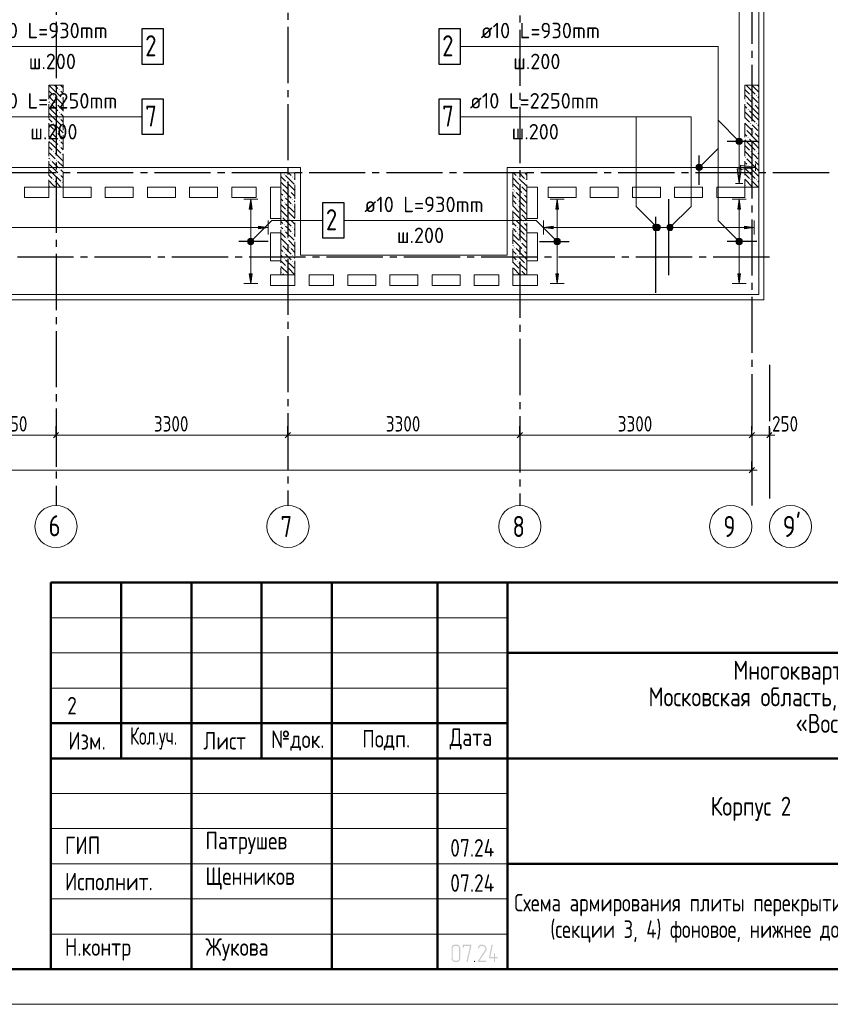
# Model space of a CAD drawing. Header units: millimetres. Extents: x 0 to 43617, y 0 to 59400.
# Tile 7 of 24: x 22557 to 34091, y 0 to 14011. Entities that reach past the tile are written whole.
import ezdxf

# ---------------------------------------------------------------- set-up
doc = ezdxf.new("R2010")
doc.units = ezdxf.units.MM
doc.linetypes.add('______2', pattern=[270, 200, -70])
doc.linetypes.add('______5', pattern=[1100, 800, -100, 100, -100])
for name, color, linetype, lineweight in [('Standard', 7, 'Continuous', 25), ('ЖБ Перекрытие верхний уровень', 7, 'Continuous', 35), ('ЖБ Пилон', 7, 'Continuous', 35), ('Оси', 40, '______5', 18), ('Позиционная метка линия выноска', 7, 'Continuous', 13), ('Позиционная метка номер позиции', 7, 'Continuous', 13)]:
    doc.layers.add(name, color=color, linetype=linetype, lineweight=lineweight)
doc.layers.add('Обрамление П-обр. равн.', color=7, linetype='Continuous', lineweight=25, true_color=0x5f1e0f)
doc.styles.add('GOST 2.304-81', font='txt')
doc.styles.add('ISOCPEUR', font='txt')

msp = doc.modelspace()

# ---------------------------------------------------------------- hatches: boundary and pattern name
at = {"layer": 'Standard', "linetype": 'Continuous', "lineweight": 25, "transparency": 33554687}
h = msp.add_hatch(color=7, dxfattribs=at)
h.paths.add_polyline_path([(28825, 655), (28825, 652), (28825, 649), (28825, 647), (28824, 644), (28824, 641), (28823, 639), (28822, 637), (28821, 634), (28820, 632), (28819, 630), (28818, 627), (28816, 625), (28815, 623), (28813, 621), (28812, 619), (28810, 617), (28808, 615), (28806, 613), (28804, 612), (28801, 610), (28799, 609), (28797, 607), (28795, 606), (28792, 605), (28790, 604), (28788, 603), (28785, 603), (28782, 602), (28780, 602), (28777, 602), (28775, 601), (28772, 601), (28754, 601), (28751, 601), (28749, 602), (28746, 602), (28744, 602), (28742, 603), (28739, 603), (28737, 604), (28735, 605), (28732, 606), (28730, 607), (28728, 609), (28726, 610), (28723, 611), (28721, 613), (28719, 615), (28717, 617), (28715, 619), (28713, 621), (28711, 623), (28710, 625), (28708, 627), (28707, 629), (28706, 632), (28705, 634), (28704, 636), (28703, 639), (28702, 641), (28702, 644), (28701, 646), (28701, 649), (28701, 652), (28701, 655), (28701, 797), (28701, 799), (28701, 802), (28701, 805), (28702, 807), (28702, 810), (28703, 812), (28704, 814), (28705, 817), (28706, 819), (28707, 821), (28708, 823), (28709, 826), (28711, 828), (28713, 830), (28714, 832), (28716, 834), (28718, 836), (28720, 838), (28722, 839), (28724, 841), (28727, 842), (28729, 844), (28731, 845), (28733, 846), (28736, 847), (28738, 848), (28741, 848), (28743, 849), (28746, 849), (28749, 850), (28751, 850), (28754, 850), (28772, 850), (28775, 850), (28777, 850), (28780, 849), (28782, 849), (28785, 849), (28787, 848), (28790, 847), (28792, 846), (28794, 845), (28797, 844), (28799, 843), (28801, 841), (28803, 840), (28805, 838), (28807, 836), (28809, 834), (28811, 833), (28813, 830), (28815, 828), (28816, 826), (28818, 824), (28819, 822), (28820, 820), (28821, 817), (28822, 815), (28823, 812), (28824, 810), (28824, 807), (28825, 805), (28825, 802), (28825, 799), (28825, 797)], flags=16)
h.paths.add_polyline_path([(28808, 655), (28808, 797), (28808, 800), (28807, 804), (28806, 807), (28805, 810), (28804, 813), (28802, 816), (28800, 819), (28797, 822), (28794, 824), (28792, 826), (28789, 828), (28785, 830), (28782, 831), (28779, 832), (28775, 832), (28772, 832), (28754, 832), (28750, 832), (28747, 832), (28744, 831), (28740, 830), (28737, 828), (28734, 826), (28731, 824), (28729, 822), (28726, 819), (28724, 816), (28722, 814), (28721, 810), (28720, 807), (28719, 804), (28718, 800), (28718, 797), (28718, 655), (28718, 651), (28719, 648), (28720, 644), (28721, 641), (28723, 638), (28725, 635), (28727, 632), (28729, 630), (28732, 627), (28735, 625), (28738, 623), (28741, 622), (28744, 620), (28747, 620), (28751, 619), (28754, 619), (28772, 619), (28775, 619), (28779, 620), (28782, 620), (28785, 622), (28788, 623), (28791, 625), (28794, 627), (28797, 629), (28800, 632), (28802, 635), (28804, 637), (28805, 641), (28806, 644), (28807, 647), (28808, 651)])
for points in [[(28985, 839), (28932, 608), (28931, 607), (28931, 606), (28930, 605), (28928, 603), (28923, 601), (28921, 601), (28920, 602), (28918, 602), (28917, 603), (28916, 604), (28915, 605), (28915, 605), (28915, 606), (28914, 607), (28914, 608), (28914, 609), (28914, 610), (28914, 612), (28965, 832), (28878, 832), (28878, 815), (28878, 814), (28878, 813), (28878, 812), (28878, 811), (28877, 810), (28877, 809), (28876, 809), (28876, 808), (28875, 807), (28873, 806), (28871, 806), (28869, 806), (28869, 806), (28868, 806), (28868, 806), (28867, 806), (28866, 807), (28865, 807), (28864, 807), (28863, 808), (28863, 808), (28862, 809), (28862, 810), (28861, 811), (28861, 812), (28861, 813), (28861, 814), (28861, 815), (28861, 841), (28861, 842), (28861, 843), (28861, 844), (28861, 845), (28861, 846), (28862, 847), (28862, 847), (28863, 848), (28863, 848), (28864, 849), (28865, 849), (28866, 849), (28866, 850), (28867, 850), (28868, 850), (28870, 850), (28976, 850), (28978, 850), (28980, 849), (28982, 849), (28983, 848), (28984, 847), (28985, 845), (28985, 844), (28985, 842)], [(29189, 601), (29083, 601), (29081, 601), (29080, 602), (29078, 603), (29076, 604), (29075, 606), (29075, 607), (29074, 609), (29074, 611), (29074, 612), (29074, 613), (29075, 614), (29075, 615), (29173, 763), (29177, 770), (29179, 776), (29180, 779), (29181, 782), (29181, 786), (29181, 789), (29181, 791), (29181, 793), (29181, 795), (29180, 798), (29180, 800), (29179, 802), (29179, 804), (29178, 806), (29177, 807), (29176, 809), (29175, 811), (29173, 813), (29172, 814), (29170, 816), (29169, 818), (29167, 819), (29165, 821), (29163, 822), (29162, 823), (29160, 824), (29158, 826), (29156, 827), (29154, 828), (29152, 828), (29150, 829), (29147, 830), (29145, 831), (29143, 831), (29141, 831), (29139, 832), (29136, 832), (29134, 832), (29131, 832), (29128, 831), (29125, 831), (29122, 830), (29119, 829), (29117, 828), (29114, 827), (29111, 825), (29109, 823), (29106, 821), (29104, 819), (29102, 816), (29099, 813), (29098, 809), (29096, 806), (29094, 802), (29094, 800), (29093, 799), (29092, 798), (29091, 798), (29090, 797), (29089, 797), (29088, 796), (29086, 796), (29084, 796), (29083, 797), (29081, 797), (29080, 798), (29079, 799), (29078, 800), (29078, 800), (29078, 801), (29077, 802), (29077, 803), (29077, 804), (29077, 805), (29077, 808), (29078, 811), (29079, 813), (29080, 816), (29082, 818), (29083, 820), (29084, 823), (29085, 825), (29087, 827), (29088, 829), (29090, 831), (29092, 832), (29093, 834), (29095, 836), (29097, 837), (29099, 839), (29101, 840), (29104, 843), (29108, 845), (29112, 846), (29116, 848), (29120, 849), (29124, 849), (29129, 850), (29133, 850), (29136, 850), (29139, 850), (29143, 849), (29146, 849), (29149, 848), (29151, 848), (29154, 847), (29157, 846), (29160, 845), (29163, 843), (29166, 842), (29168, 840), (29171, 839), (29174, 837), (29176, 835), (29179, 833), (29181, 830), (29184, 828), (29186, 826), (29188, 823), (29190, 820), (29191, 818), (29193, 815), (29194, 813), (29196, 810), (29197, 807), (29198, 804), (29198, 801), (29199, 798), (29199, 795), (29200, 792), (29200, 789), (29200, 784), (29199, 780), (29198, 776), (29197, 772), (29196, 770), (29195, 767), (29195, 765), (29193, 763), (29192, 760), (29191, 758), (29189, 755), (29188, 753), (29099, 619), (29189, 619), (29191, 619), (29192, 618), (29194, 618), (29195, 616), (29196, 615), (29197, 613), (29198, 612), (29198, 610), (29198, 609), (29197, 607), (29197, 606), (29195, 604), (29195, 603), (29194, 603), (29194, 602), (29193, 602), (29192, 602), (29191, 601), (29190, 601)], [(29322, 672), (29349, 672), (29351, 672), (29352, 672), (29354, 671), (29355, 670), (29357, 668), (29357, 667), (29358, 665), (29358, 663), (29358, 662), (29358, 660), (29357, 659), (29356, 657), (29355, 657), (29355, 656), (29354, 656), (29353, 655), (29352, 655), (29351, 655), (29350, 655), (29349, 655), (29322, 655), (29322, 610), (29322, 609), (29322, 608), (29322, 607), (29322, 606), (29321, 605), (29321, 605), (29321, 604), (29320, 603), (29319, 602), (29317, 602), (29316, 601), (29314, 601), (29313, 601), (29312, 601), (29312, 602), (29311, 602), (29310, 602), (29309, 602), (29308, 603), (29307, 603), (29307, 604), (29306, 605), (29306, 605), (29305, 606), (29305, 607), (29305, 608), (29305, 609), (29305, 610), (29305, 655), (29243, 655), (29241, 655), (29239, 655), (29237, 656), (29236, 657), (29235, 658), (29234, 660), (29234, 661), (29234, 663), (29234, 665), (29269, 843), (29270, 845), (29270, 846), (29271, 847), (29272, 848), (29278, 850), (29280, 850), (29281, 849), (29283, 849), (29284, 848), (29285, 847), (29285, 846), (29286, 846), (29286, 845), (29287, 844), (29287, 843), (29287, 842), (29287, 841), (29287, 839), (29253, 672), (29305, 672), (29305, 717), (29305, 718), (29305, 720), (29306, 721), (29307, 723), (29308, 724), (29309, 724), (29310, 725), (29310, 725), (29311, 725), (29312, 726), (29313, 726), (29314, 726), (29315, 726), (29317, 725), (29318, 725), (29320, 723), (29320, 723), (29321, 722), (29321, 721), (29322, 721), (29322, 720), (29322, 719), (29322, 718), (29322, 717)], [(29029, 619), (29031, 619), (29033, 618), (29034, 618), (29035, 616), (29037, 615), (29037, 613), (29038, 612), (29038, 610), (29038, 609), (29038, 607), (29037, 606), (29036, 604), (29035, 603), (29035, 603), (29034, 602), (29033, 602), (29032, 602), (29031, 601), (29030, 601), (29029, 601), (29027, 601), (29026, 602), (29024, 603), (29023, 604), (29022, 605), (29021, 607), (29020, 608), (29020, 610), (29020, 611), (29021, 613), (29022, 614), (29023, 616), (29023, 616), (29024, 617), (29024, 618), (29025, 618), (29026, 619), (29027, 619), (29028, 619)]]:
    msp.add_hatch(color=7, dxfattribs=at).paths.add_polyline_path(points, flags=16)
at = {"layer": 'ЖБ Пилон', "linetype": 'Continuous', "lineweight": 18, "transparency": 33554687}
for points in [[(23034, 12933), (23041, 12940), (23047, 12933), (23041, 12927)], [(23114, 13013), (23121, 13020), (23127, 13013), (23121, 13007)], [(23154, 12893), (23161, 12900), (23167, 12893), (23161, 12887)], [(32954, 12933), (32961, 12940), (32967, 12933), (32961, 12927)], [(33034, 12933), (33041, 12940), (33047, 12933), (33041, 12927)], [(22994, 12813), (23001, 12820), (23007, 12813), (23001, 12807)], [(23074, 12813), (23081, 12820), (23087, 12813), (23081, 12807)], [(32874, 12853), (32881, 12860), (32887, 12853), (32881, 12847)], [(32994, 12813), (33001, 12820), (33007, 12813), (33001, 12807)], [(23114, 12693), (23121, 12700), (23127, 12693), (23121, 12687)], [(23114, 12613), (23121, 12620), (23127, 12613), (23121, 12607)], [(32914, 12733), (32921, 12740), (32927, 12733), (32921, 12727)], [(23034, 12533), (23041, 12540), (23047, 12533), (23041, 12527)], [(23154, 12493), (23161, 12500), (23167, 12493), (23161, 12487)], [(32954, 12533), (32961, 12540), (32967, 12533), (32961, 12527)], [(33034, 12533), (33041, 12540), (33047, 12533), (33041, 12527)], [(22994, 12413), (23001, 12420), (23007, 12413), (23001, 12407)], [(23074, 12413), (23081, 12420), (23087, 12413), (23081, 12407)], [(32874, 12453), (32881, 12460), (32887, 12453), (32881, 12447)], [(32914, 12333), (32921, 12340), (32927, 12333), (32921, 12327)], [(32994, 12413), (33001, 12420), (33007, 12413), (33001, 12407)], [(23114, 12293), (23121, 12300), (23127, 12293), (23121, 12287)], [(23114, 12213), (23121, 12220), (23127, 12213), (23121, 12207)], [(23034, 12133), (23041, 12140), (23047, 12133), (23041, 12127)], [(23154, 12093), (23161, 12100), (23167, 12093), (23161, 12087)], [(32874, 12053), (32881, 12060), (32887, 12053), (32881, 12047)], [(32954, 12133), (32961, 12140), (32967, 12133), (32961, 12127)], [(33034, 12133), (33041, 12140), (33047, 12133), (33041, 12127)], [(22994, 12013), (23001, 12020), (23007, 12013), (23001, 12007)], [(23074, 12013), (23081, 12020), (23087, 12013), (23081, 12007)], [(32914, 11933), (32921, 11940), (32927, 11933), (32921, 11927)], [(32994, 12013), (33001, 12020), (33007, 12013), (33001, 12007)], [(23114, 11893), (23121, 11900), (23127, 11893), (23121, 11887)], [(23114, 11813), (23121, 11820), (23127, 11813), (23121, 11807)], [(26314, 11813), (26321, 11820), (26327, 11813), (26321, 11807)], [(26434, 11773), (26441, 11780), (26447, 11773), (26441, 11767)], [(29634, 11773), (29641, 11780), (29647, 11773), (29641, 11767)], [(23034, 11733), (23041, 11740), (23047, 11733), (23041, 11727)], [(23154, 11693), (23161, 11700), (23167, 11693), (23161, 11687)], [(26354, 11693), (26361, 11700), (26367, 11693), (26361, 11687)], [(29674, 11653), (29681, 11660), (29687, 11653), (29681, 11647)], [(29754, 11733), (29761, 11740), (29767, 11733), (29761, 11727)], [(32874, 11653), (32881, 11660), (32887, 11653), (32881, 11647)], [(32954, 11733), (32961, 11740), (32967, 11733), (32961, 11727)], [(33034, 11733), (33041, 11740), (33047, 11733), (33041, 11727)], [(26274, 11613), (26281, 11620), (26287, 11613), (26281, 11607)], [(26314, 11493), (26321, 11500), (26327, 11493), (26321, 11487)], [(26394, 11573), (26401, 11580), (26407, 11573), (26401, 11567)], [(29594, 11573), (29601, 11580), (29607, 11573), (29601, 11567)], [(29714, 11533), (29721, 11540), (29727, 11533), (29721, 11527)], [(26314, 11413), (26321, 11420), (26327, 11413), (26321, 11407)], [(26434, 11453), (26441, 11460), (26447, 11453), (26441, 11447)], [(26434, 11373), (26441, 11380), (26447, 11373), (26441, 11367)], [(29634, 11453), (29641, 11460), (29647, 11453), (29641, 11447)], [(29634, 11373), (29641, 11380), (29647, 11373), (29641, 11367)], [(26274, 11213), (26281, 11220), (26287, 11213), (26281, 11207)], [(26354, 11293), (26361, 11300), (26367, 11293), (26361, 11287)], [(29674, 11253), (29681, 11260), (29687, 11253), (29681, 11247)], [(29754, 11333), (29761, 11340), (29767, 11333), (29761, 11327)], [(26314, 11093), (26321, 11100), (26327, 11093), (26321, 11087)], [(26394, 11173), (26401, 11180), (26407, 11173), (26401, 11167)], [(29594, 11173), (29601, 11180), (29607, 11173), (29601, 11167)], [(29714, 11133), (29721, 11140), (29727, 11133), (29721, 11127)], [(26314, 11013), (26321, 11020), (26327, 11013), (26321, 11007)], [(26434, 11053), (26441, 11060), (26447, 11053), (26441, 11047)], [(26434, 10973), (26441, 10980), (26447, 10973), (26441, 10967)], [(29634, 11053), (29641, 11060), (29647, 11053), (29641, 11047)], [(29634, 10973), (29641, 10980), (29647, 10973), (29641, 10967)], [(29754, 10933), (29761, 10940), (29767, 10933), (29761, 10927)], [(26274, 10813), (26281, 10820), (26287, 10813), (26281, 10807)], [(26354, 10893), (26361, 10900), (26367, 10893), (26361, 10887)], [(29674, 10853), (29681, 10860), (29687, 10853), (29681, 10847)], [(26314, 10693), (26321, 10700), (26327, 10693), (26321, 10687)], [(26394, 10773), (26401, 10780), (26407, 10773), (26401, 10767)], [(26434, 10653), (26441, 10660), (26447, 10653), (26441, 10647)], [(29594, 10773), (29601, 10780), (29607, 10773), (29601, 10767)], [(29634, 10653), (29641, 10660), (29647, 10653), (29641, 10647)], [(29714, 10733), (29721, 10740), (29727, 10733), (29721, 10727)], [(26314, 10613), (26321, 10620), (26327, 10613), (26321, 10607)], [(26434, 10573), (26441, 10580), (26447, 10573), (26441, 10567)], [(29634, 10573), (29641, 10580), (29647, 10573), (29641, 10567)], [(29754, 10533), (29761, 10540), (29767, 10533), (29761, 10527)], [(26274, 10413), (26281, 10420), (26287, 10413), (26281, 10407)], [(26354, 10493), (26361, 10500), (26367, 10493), (26361, 10487)], [(29674, 10453), (29681, 10460), (29687, 10453), (29681, 10447)]]:
    msp.add_hatch(color=7, dxfattribs=at).paths.add_polyline_path(points, flags=16)
at = {"layer": 'Обрамление П-обр. равн.', "linetype": 'Continuous', "lineweight": 13, "transparency": 33554687}
for points in [[(25864, 11315), (25844, 11455), (25824, 11315)], [(30224, 11315), (30204, 11455), (30184, 11315)], [(32814, 11315), (32794, 11455), (32774, 11315)], [(25954, 11035), (26094, 11055), (25954, 11075)], [(31570, 11033), (31570, 11078), (31564, 11055)], [(31570, 11078), (31587, 11016), (31587, 11094)], [(31570, 11078), (31570, 11033), (31587, 11016)], [(31587, 11094), (31609, 11010), (31609, 11100)], [(31587, 11094), (31587, 11016), (31609, 11010)], [(31609, 11100), (31609, 11010), (31632, 11016)], [(31609, 11100), (31632, 11016), (31632, 11094)], [(31632, 11094), (31632, 11016), (31648, 11033)], [(31632, 11094), (31648, 11033), (31648, 11078)], [(31648, 11078), (31648, 11033), (31654, 11055)], [(32869, 11035), (33009, 11055), (32869, 11075)], [(25799, 10855), (25889, 10855), (25883, 10878)], [(25799, 10855), (25883, 10878), (25805, 10878)], [(25805, 10833), (25889, 10855), (25799, 10855)], [(25805, 10878), (25883, 10878), (25866, 10894)], [(25805, 10878), (25866, 10894), (25821, 10894)], [(25805, 10833), (25883, 10833), (25889, 10855)], [(25821, 10816), (25883, 10833), (25805, 10833)], [(25821, 10894), (25866, 10894), (25844, 10900)], [(25821, 10816), (25866, 10816), (25883, 10833)], [(25866, 10816), (25821, 10816), (25844, 10810)], [(30159, 10855), (30249, 10855), (30243, 10878)], [(30159, 10855), (30243, 10878), (30165, 10878)], [(30165, 10833), (30249, 10855), (30159, 10855)], [(30165, 10878), (30243, 10878), (30226, 10894)], [(30165, 10878), (30226, 10894), (30182, 10894)], [(30165, 10833), (30243, 10833), (30249, 10855)], [(30182, 10816), (30243, 10833), (30165, 10833)], [(30182, 10894), (30226, 10894), (30204, 10900)], [(30182, 10816), (30226, 10816), (30243, 10833)], [(30226, 10816), (30182, 10816), (30204, 10810)], [(32749, 10855), (32839, 10855), (32833, 10878)], [(32749, 10855), (32833, 10878), (32755, 10878)], [(32755, 10833), (32839, 10855), (32749, 10855)], [(32755, 10878), (32833, 10878), (32816, 10894)], [(32755, 10878), (32816, 10894), (32772, 10894)], [(32755, 10833), (32833, 10833), (32839, 10855)], [(32772, 10816), (32833, 10833), (32755, 10833)], [(32772, 10894), (32816, 10894), (32794, 10900)], [(32772, 10816), (32816, 10816), (32833, 10833)], [(32816, 10816), (32772, 10816), (32794, 10810)]]:
    msp.add_hatch(color=7, dxfattribs=at).paths.add_polyline_path(points)
for points in [[(30149, 11035), (30009, 11055), (30149, 11075)], [(25864, 10395), (25844, 10255), (25824, 10395)], [(30224, 10395), (30204, 10255), (30184, 10395)], [(32814, 10395), (32794, 10255), (32774, 10395)]]:
    msp.add_hatch(color=7, dxfattribs=at).paths.add_polyline_path(points, flags=16)
at = {"layer": 'Позиционная метка линия выноска', "linetype": 'Continuous', "lineweight": 13, "transparency": 33554687}
for points in [[(32814, 11880), (33024, 11910), (32814, 11940)], [(32764, 11890), (32794, 11680), (32824, 11890)]]:
    msp.add_hatch(color=7, dxfattribs=at).paths.add_polyline_path(points)
at = {"layer": 'Позиционная метка номер позиции', "linetype": 'Continuous', "lineweight": 13, "transparency": 33554687}
for points in [[(32762, 12248), (32805, 12323), (32751, 12269)], [(32751, 12269), (32805, 12323), (32783, 12323)], [(32751, 12269), (32783, 12323), (32751, 12291)], [(32751, 12291), (32783, 12323), (32762, 12312)], [(32762, 12248), (32826, 12312), (32805, 12323)], [(32783, 12237), (32826, 12312), (32762, 12248)], [(32783, 12237), (32837, 12291), (32826, 12312)], [(32805, 12237), (32837, 12291), (32783, 12237)], [(32805, 12237), (32837, 12269), (32837, 12291)], [(32837, 12269), (32805, 12237), (32826, 12248)], [(32181, 11921), (32256, 11878), (32192, 11942)], [(32181, 11899), (32235, 11867), (32181, 11921)], [(32181, 11921), (32235, 11867), (32256, 11878)], [(32192, 11942), (32267, 11899), (32213, 11953)], [(32192, 11942), (32256, 11878), (32267, 11899)], [(32213, 11953), (32267, 11899), (32267, 11921)], [(32213, 11953), (32267, 11921), (32235, 11953)], [(32235, 11953), (32267, 11921), (32256, 11942)], [(32213, 11867), (32181, 11899), (32192, 11878)], [(32181, 11899), (32213, 11867), (32235, 11867)], [(31597, 11023), (31640, 11098), (31586, 11044)], [(31586, 11044), (31640, 11098), (31618, 11098)], [(31586, 11044), (31618, 11098), (31586, 11066)], [(31586, 11066), (31618, 11098), (31597, 11087)], [(31597, 11023), (31661, 11087), (31640, 11098)], [(31618, 11012), (31661, 11087), (31597, 11023)], [(31618, 11012), (31672, 11066), (31661, 11087)], [(31766, 11066), (31841, 11023), (31777, 11087)], [(31777, 11087), (31852, 11044), (31798, 11098)], [(31777, 11087), (31841, 11023), (31852, 11044)], [(31798, 11098), (31852, 11044), (31852, 11066)], [(31798, 11098), (31852, 11066), (31820, 11098)], [(31820, 11098), (31852, 11066), (31841, 11087)], [(31640, 11012), (31672, 11066), (31618, 11012)], [(31640, 11012), (31672, 11044), (31672, 11066)], [(31672, 11044), (31640, 11012), (31661, 11023)], [(31766, 11044), (31820, 11012), (31766, 11066)], [(31766, 11066), (31820, 11012), (31841, 11023)], [(31798, 11012), (31766, 11044), (31777, 11023)], [(31766, 11044), (31798, 11012), (31820, 11012)], [(25801, 10866), (25876, 10823), (25812, 10887)], [(25801, 10844), (25855, 10812), (25801, 10866)], [(25801, 10866), (25855, 10812), (25876, 10823)], [(25833, 10812), (25801, 10844), (25812, 10823)], [(25801, 10844), (25833, 10812), (25855, 10812)], [(25812, 10887), (25887, 10844), (25833, 10898)], [(25812, 10887), (25876, 10823), (25887, 10844)], [(25833, 10898), (25887, 10844), (25887, 10866)], [(25833, 10898), (25887, 10866), (25855, 10898)], [(25855, 10898), (25887, 10866), (25876, 10887)], [(30172, 10823), (30215, 10898), (30161, 10844)], [(30161, 10844), (30215, 10898), (30193, 10898)], [(30161, 10844), (30193, 10898), (30161, 10866)], [(30161, 10866), (30193, 10898), (30172, 10887)], [(30172, 10823), (30236, 10887), (30215, 10898)], [(30193, 10812), (30236, 10887), (30172, 10823)], [(30193, 10812), (30247, 10866), (30236, 10887)], [(30215, 10812), (30247, 10866), (30193, 10812)], [(30215, 10812), (30247, 10844), (30247, 10866)], [(30247, 10844), (30215, 10812), (30236, 10823)], [(32762, 10823), (32805, 10898), (32751, 10844)], [(32751, 10844), (32805, 10898), (32783, 10898)], [(32751, 10844), (32783, 10898), (32751, 10866)], [(32751, 10866), (32783, 10898), (32762, 10887)], [(32762, 10823), (32826, 10887), (32805, 10898)], [(32783, 10812), (32826, 10887), (32762, 10823)], [(32783, 10812), (32837, 10866), (32826, 10887)], [(32805, 10812), (32837, 10866), (32783, 10812)], [(32805, 10812), (32837, 10844), (32837, 10866)], [(32837, 10844), (32805, 10812), (32826, 10823)]]:
    msp.add_hatch(color=7, dxfattribs=at).paths.add_polyline_path(points)

# ---------------------------------------------------------------- linework, layer by layer
at = {"layer": 'Standard', "color": 7, "linetype": 'Continuous', "lineweight": 25, "transparency": 33554687}
for p, q in [((23036, 8063), (23111, 8138)), ((26336, 8063), (26411, 8138)), ((29636, 8063), (29711, 8138)), ((32936, 8063), (33011, 8138)), ((33187, 8063), (33261, 8138)), ((33011, 7638), (32936, 7563)), ((23000, 500), (41500, 500)), ((23000, 500), (41500, 500)), ((23000, 500), (41500, 500))]:
    msp.add_line(p, q, dxfattribs=at)
at = {"layer": 'Standard', "color": 251, "linetype": 'Continuous', "lineweight": -3, "true_color": 0x656565, "transparency": 33554687}
for p, q in [((23074, 8100), (23074, 8225)), ((26374, 8100), (26374, 8225)), ((29674, 8100), (29674, 8225)), ((32974, 8100), (32974, 8225)), ((33224, 8100), (33224, 8225)), ((23074, 8100), (23074, 7975)), ((23074, 8100), (23074, 7648)), ((26374, 8100), (26374, 7975)), ((26374, 8100), (26374, 7648)), ((29674, 8100), (29674, 7975)), ((29674, 8100), (29674, 7648)), ((32974, 8100), (32974, 7975)), ((32974, 8100), (32974, 7648)), ((33224, 8100), (33224, 7975)), ((33224, 8100), (33224, 7648)), ((32974, 7600), (32974, 7725)), ((32974, 7600), (32974, 7475)), ((32974, 7600), (32974, 7600))]:
    msp.add_line(p, q, dxfattribs=at)
at = {"layer": 'Standard', "color": 7, "linetype": 'Continuous', "lineweight": 13, "transparency": 33554687}
for p, q in [((21824, 8100), (23074, 8100)), ((23074, 8100), (26374, 8100)), ((26374, 8100), (29674, 8100)), ((29674, 8100), (32974, 8100)), ((32974, 8100), (33224, 8100)), ((33224, 8100), (33299, 8100)), ((32974, 7600), (7924, 7600)), ((32974, 7600), (33049, 7600)), ((23000, 5500), (29500, 5500)), ((23000, 5000), (29500, 5000)), ((23000, 4500), (29500, 4500)), ((23000, 3000), (29500, 3000)), ((23000, 2500), (29500, 2500)), ((23000, 2500), (29500, 2500)), ((23000, 2000), (29500, 2000)), ((23000, 2000), (29500, 2000)), ((23000, 1500), (29500, 1500)), ((23000, 1000), (29500, 1000))]:
    msp.add_line(p, q, dxfattribs=at)
at = {"layer": 'Standard', "color": 7, "linetype": 'Continuous', "lineweight": 50, "transparency": 33554687}
for p, q in [((23000, 500), (23000, 6000)), ((23000, 6000), (41500, 6000)), ((24000, 3500), (24000, 6000)), ((25000, 500), (25000, 6000)), ((26000, 3500), (26000, 6000)), ((27000, 500), (27000, 6000)), ((28500, 500), (28500, 6000)), ((29500, 500), (29500, 6000)), ((29500, 5000), (41500, 5000)), ((23000, 4000), (29500, 4000)), ((23000, 4000), (29500, 4000)), ((23000, 3500), (29500, 3500)), ((23000, 3500), (29500, 3500)), ((29500, 3500), (41500, 3500)), ((29500, 2000), (41500, 2000))]:
    msp.add_line(p, q, dxfattribs=at)
at = {"layer": 'Standard', "color": 7, "linetype": 'Continuous', "lineweight": 13, "transparency": 33554687}
msp.add_lwpolyline([(0, 0), (42000, 0), (42000, 59400), (0, 59400), (0, 0)], close=True, dxfattribs=at)
at = {"layer": 'Standard', "color": 7, "linetype": 'Continuous', "lineweight": 50, "transparency": 33554687}
msp.add_lwpolyline([(2000, 58900), (41500, 58900), (41500, 500), (2000, 500), (2000, 58900)], close=True, dxfattribs=at)
at = {"layer": 'Standard', "color": 254, "linetype": 'Continuous', "lineweight": 13, "true_color": 0xc4c4ff, "transparency": 33554687}
msp.add_lwpolyline([(7319, 10025), (33145, 10025), (33145, 57291), (7319, 57291), (7319, 10025)], dxfattribs=at)
at = {"layer": 'ЖБ Перекрытие верхний уровень', "color": 7, "linetype": 'Continuous', "lineweight": 18, "transparency": 33554687}
for p, q in [((33074, 10100), (33074, 25060)), ((22624, 11480), (22624, 11630)), ((22624, 11630), (22974, 11630)), ((22974, 11630), (22974, 11480)), ((23174, 11630), (23574, 11630)), ((23174, 11480), (23174, 11630)), ((23574, 11630), (23574, 11480)), ((23774, 11480), (23774, 11630)), ((23774, 11630), (24174, 11630)), ((24174, 11630), (24174, 11480)), ((24374, 11630), (24774, 11630)), ((24374, 11480), (24374, 11630)), ((24774, 11630), (24774, 11480)), ((24974, 11480), (24974, 11630)), ((24974, 11630), (25374, 11630)), ((25374, 11630), (25374, 11480)), ((25574, 11630), (25924, 11630)), ((25574, 11480), (25574, 11630)), ((25924, 11630), (25924, 11480)), ((26124, 11180), (26124, 11630)), ((26124, 11630), (26274, 11630)), ((26274, 11630), (26274, 11180)), ((29774, 11180), (29774, 11630)), ((29774, 11630), (29924, 11630)), ((29924, 11630), (29924, 11180)), ((30074, 11630), (30474, 11630)), ((30074, 11480), (30074, 11630)), ((30474, 11630), (30474, 11480)), ((30674, 11630), (31074, 11630)), ((30674, 11480), (30674, 11630)), ((31074, 11630), (31074, 11480)), ((31274, 11630), (31674, 11630)), ((31274, 11480), (31274, 11630)), ((31674, 11630), (31674, 11480)), ((31874, 11630), (32274, 11630)), ((31874, 11480), (31874, 11630)), ((32274, 11630), (32274, 11480)), ((32474, 11630), (32874, 11630)), ((32474, 11480), (32474, 11630)), ((32874, 11630), (32874, 11480)), ((22974, 11480), (22624, 11480)), ((23574, 11480), (23174, 11480)), ((24174, 11480), (23774, 11480)), ((24774, 11480), (24374, 11480)), ((25374, 11480), (24974, 11480)), ((25924, 11480), (25574, 11480)), ((30474, 11480), (30074, 11480)), ((31074, 11480), (30674, 11480)), ((31674, 11480), (31274, 11480)), ((32274, 11480), (31874, 11480)), ((32874, 11480), (32474, 11480)), ((26274, 11180), (26124, 11180)), ((29924, 11180), (29774, 11180)), ((26124, 10980), (26274, 10980)), ((26124, 10580), (26124, 10980)), ((26274, 10980), (26274, 10580)), ((29774, 10980), (29924, 10980)), ((29774, 10580), (29774, 10980)), ((29924, 10980), (29924, 10580)), ((26274, 10580), (26124, 10580)), ((29924, 10580), (29774, 10580)), ((26124, 10230), (26124, 10380)), ((26124, 10380), (26474, 10380)), ((26474, 10380), (26474, 10230)), ((26674, 10380), (27024, 10380)), ((26674, 10230), (26674, 10380)), ((27024, 10380), (27024, 10230)), ((27224, 10230), (27224, 10380)), ((27224, 10380), (27624, 10380)), ((27624, 10380), (27624, 10230)), ((27824, 10380), (28224, 10380)), ((27824, 10230), (27824, 10380)), ((28224, 10380), (28224, 10230)), ((28424, 10230), (28424, 10380)), ((28424, 10380), (28824, 10380)), ((28824, 10380), (28824, 10230)), ((29024, 10230), (29024, 10380)), ((29024, 10380), (29374, 10380)), ((29374, 10380), (29374, 10230)), ((29574, 10230), (29574, 10380)), ((29574, 10380), (29924, 10380)), ((29924, 10380), (29924, 10230)), ((26474, 10230), (26124, 10230)), ((27024, 10230), (26674, 10230)), ((27624, 10230), (27224, 10230)), ((28224, 10230), (27824, 10230)), ((28824, 10230), (28424, 10230)), ((29374, 10230), (29024, 10230)), ((29924, 10230), (29574, 10230)), ((18094, 10100), (33074, 10100))]:
    msp.add_line(p, q, dxfattribs=at)
at = {"layer": 'ЖБ Пилон', "color": 253, "linetype": '______2', "lineweight": 13, "true_color": 0xa0a0a0, "transparency": 33554687}
for p, q in [((22974, 13080), (22974, 11630)), ((23174, 13080), (22974, 13080)), ((23174, 11630), (23174, 13080)), ((32874, 13080), (32874, 11630)), ((33074, 13080), (32874, 13080)), ((33074, 11630), (33074, 13080)), ((26274, 11830), (26274, 10380)), ((26474, 11830), (26274, 11830)), ((26474, 10380), (26474, 11830)), ((29574, 11830), (29574, 10380)), ((29774, 11830), (29574, 11830)), ((29774, 10380), (29774, 11830)), ((22974, 11630), (23174, 11630)), ((32874, 11630), (33074, 11630)), ((26274, 10380), (26474, 10380)), ((29574, 10380), (29774, 10380))]:
    msp.add_line(p, q, dxfattribs=at)
at = {"layer": 'ЖБ Пилон', "color": 9, "linetype": 'Continuous', "lineweight": 18, "true_color": 0xc7c7c7, "transparency": 33554687}
for p, q in [((22974, 13080), (23021, 13033)), ((23021, 13033), (23141, 12913)), ((23054, 13080), (23101, 13033)), ((23174, 13040), (23141, 13073)), ((32941, 13033), (32894, 13080)), ((32941, 13033), (33021, 12953)), ((32974, 13080), (33021, 13033)), ((33021, 13033), (33074, 12980)), ((33054, 13080), (33074, 13060)), ((22974, 13000), (23021, 12953)), ((23021, 12873), (22981, 12913)), ((23061, 12913), (23174, 12800)), ((23141, 12993), (23174, 12960)), ((32874, 13020), (32941, 12953)), ((32874, 12940), (32981, 12833)), ((33021, 12873), (32981, 12913)), ((33061, 12913), (33074, 12900)), ((22974, 12840), (22981, 12833)), ((23021, 12713), (22974, 12760)), ((23061, 12833), (23021, 12873)), ((23021, 12793), (23101, 12713)), ((23101, 12793), (23174, 12720)), ((32874, 12780), (32901, 12753)), ((33021, 12713), (32901, 12833)), ((33061, 12833), (33021, 12873)), ((33021, 12793), (33074, 12740)), ((22974, 12680), (23021, 12633)), ((23021, 12713), (23101, 12633)), ((23021, 12633), (23141, 12513)), ((23174, 12640), (23141, 12673)), ((32941, 12633), (32874, 12700)), ((32874, 12620), (32941, 12553)), ((32941, 12713), (33021, 12633)), ((32941, 12633), (33021, 12553)), ((33021, 12713), (33074, 12660)), ((33021, 12633), (33074, 12580)), ((22974, 12600), (23021, 12553)), ((23021, 12473), (22981, 12513)), ((23061, 12433), (23021, 12473)), ((23061, 12513), (23174, 12400)), ((23141, 12593), (23174, 12560)), ((32874, 12540), (32981, 12433)), ((33021, 12473), (32981, 12513)), ((33061, 12433), (33021, 12473)), ((33061, 12513), (33074, 12500)), ((22974, 12440), (22981, 12433)), ((23021, 12313), (22974, 12360)), ((23021, 12393), (23101, 12313)), ((23101, 12393), (23174, 12320)), ((32874, 12380), (32901, 12353)), ((33021, 12313), (32901, 12433)), ((33021, 12393), (33074, 12340)), ((22974, 12280), (23021, 12233)), ((22974, 12200), (23021, 12153)), ((23021, 12313), (23101, 12233)), ((23021, 12233), (23141, 12113)), ((23174, 12240), (23141, 12273)), ((23141, 12193), (23174, 12160)), ((32941, 12233), (32874, 12300)), ((32874, 12220), (32941, 12153)), ((32941, 12313), (33021, 12233)), ((32941, 12233), (33021, 12153)), ((33021, 12313), (33074, 12260)), ((33021, 12233), (33074, 12180)), ((23021, 12073), (22981, 12113)), ((23061, 12033), (23021, 12073)), ((23061, 12113), (23174, 12000)), ((32874, 12140), (32981, 12033)), ((33021, 12073), (32981, 12113)), ((33061, 12033), (33021, 12073)), ((33061, 12113), (33074, 12100)), ((22974, 12040), (22981, 12033)), ((23021, 11913), (22974, 11960)), ((23021, 11993), (23101, 11913)), ((23021, 11913), (23101, 11833)), ((23101, 11993), (23174, 11920)), ((32874, 11980), (32901, 11953)), ((33021, 11913), (32901, 12033)), ((32941, 11913), (33021, 11833)), ((33021, 11993), (33074, 11940)), ((33021, 11913), (33074, 11860)), ((22974, 11880), (23021, 11833)), ((22974, 11800), (23021, 11753)), ((23021, 11833), (23141, 11713)), ((23174, 11840), (23141, 11873)), ((23141, 11793), (23174, 11760)), ((26274, 11780), (26341, 11713)), ((26341, 11793), (26461, 11673)), ((26421, 11793), (26384, 11830)), ((26464, 11830), (26474, 11820)), ((29621, 11793), (29584, 11830)), ((29664, 11830), (29741, 11753)), ((29744, 11830), (29774, 11800)), ((32941, 11833), (32874, 11900)), ((32874, 11820), (32941, 11753)), ((32941, 11833), (33021, 11753)), ((33021, 11833), (33074, 11780)), ((22974, 11640), (22981, 11633)), ((23021, 11673), (22981, 11713)), ((23061, 11633), (23021, 11673)), ((23061, 11713), (23144, 11630)), ((26274, 11700), (26381, 11593)), ((26381, 11673), (26474, 11580)), ((26461, 11753), (26474, 11740)), ((29574, 11760), (29661, 11673)), ((29581, 11673), (29701, 11553)), ((29661, 11753), (29774, 11640)), ((29774, 11560), (29701, 11633)), ((32874, 11740), (32981, 11633)), ((32904, 11630), (32901, 11633)), ((33021, 11673), (32981, 11713)), ((33061, 11633), (33021, 11673)), ((33061, 11713), (33074, 11700)), ((26274, 11540), (26301, 11513)), ((26301, 11593), (26421, 11473)), ((26474, 11500), (26421, 11553)), ((29574, 11600), (29581, 11593)), ((29574, 11520), (29621, 11473)), ((29741, 11433), (29621, 11553)), ((29741, 11513), (29774, 11480)), ((26274, 11460), (26301, 11433)), ((26274, 11380), (26341, 11313)), ((26381, 11433), (26341, 11473)), ((26341, 11393), (26461, 11273)), ((26421, 11393), (26381, 11433)), ((26461, 11433), (26474, 11420)), ((26461, 11353), (26474, 11340)), ((29581, 11433), (29574, 11440)), ((29574, 11360), (29661, 11273)), ((29621, 11393), (29581, 11433)), ((29661, 11433), (29741, 11353)), ((29661, 11353), (29774, 11240)), ((29741, 11433), (29774, 11400)), ((26274, 11300), (26381, 11193)), ((26381, 11273), (26474, 11180)), ((29581, 11273), (29701, 11153)), ((29774, 11160), (29701, 11233)), ((26274, 11140), (26301, 11113)), ((26301, 11193), (26421, 11073)), ((26381, 11033), (26341, 11073)), ((26474, 11100), (26421, 11153)), ((29574, 11200), (29581, 11193)), ((29574, 11120), (29621, 11073)), ((29741, 11033), (29621, 11153)), ((29741, 11113), (29774, 11080)), ((26274, 11060), (26301, 11033)), ((26274, 10980), (26341, 10913)), ((26341, 10993), (26461, 10873)), ((26421, 10993), (26381, 11033)), ((26461, 11033), (26474, 11020)), ((26461, 10953), (26474, 10940)), ((29581, 11033), (29574, 11040)), ((29574, 10960), (29661, 10873)), ((29621, 10993), (29581, 11033)), ((29661, 11033), (29741, 10953)), ((29661, 10953), (29774, 10840)), ((29741, 11033), (29774, 11000)), ((26274, 10900), (26381, 10793)), ((26301, 10793), (26421, 10673)), ((26381, 10873), (26474, 10780)), ((29574, 10800), (29581, 10793)), ((29581, 10873), (29701, 10753)), ((29774, 10760), (29701, 10833)), ((26274, 10740), (26301, 10713)), ((26274, 10660), (26301, 10633)), ((26381, 10633), (26341, 10673)), ((26474, 10700), (26421, 10753)), ((29574, 10720), (29621, 10673)), ((29741, 10633), (29621, 10753)), ((29741, 10713), (29774, 10680)), ((26274, 10580), (26341, 10513)), ((26341, 10593), (26461, 10473)), ((26421, 10593), (26381, 10633)), ((26461, 10633), (26474, 10620)), ((26461, 10553), (26474, 10540)), ((29581, 10633), (29574, 10640)), ((29574, 10560), (29661, 10473)), ((29621, 10593), (29581, 10633)), ((29661, 10633), (29741, 10553)), ((29661, 10553), (29774, 10440)), ((29741, 10633), (29774, 10600)), ((26274, 10500), (26381, 10393)), ((26301, 10393), (26314, 10380)), ((26381, 10473), (26474, 10380)), ((29574, 10400), (29581, 10393)), ((29581, 10473), (29674, 10380)), ((29754, 10380), (29701, 10433))]:
    msp.add_line(p, q, dxfattribs=at)
at = {"layer": 'Обрамление П-обр. равн.', "color": 7, "linetype": 'Continuous', "lineweight": 13, "transparency": 33554687}
for p, q in [((22094, 13630), (24136, 13630)), ((28987, 13630), (31029, 13630)), ((22094, 12630), (24180, 12630)), ((28943, 12630), (31029, 12630)), ((27332, 11155), (29374, 11155))]:
    msp.add_line(p, q, dxfattribs=at)
at = {"layer": 'Обрамление П-обр. равн.', "color": 7, "linetype": 'Continuous', "lineweight": 25, "transparency": 33554687}
for p, q in [((33044, 12280), (32624, 12280)), ((32224, 11660), (32224, 12080)), ((31789, 11455), (31789, 10375)), ((31609, 10125), (31609, 11205)), ((26094, 10855), (25674, 10855)), ((29954, 10855), (30374, 10855)), ((33044, 10855), (32624, 10855))]:
    msp.add_line(p, q, dxfattribs=at)
at = {"layer": 'Обрамление П-обр. равн.', "color": 251, "linetype": 'Continuous', "lineweight": 13, "true_color": 0x494949, "transparency": 33554687}
for p, q in [((25844, 11455), (25744, 11455)), ((25844, 11455), (25824, 11315)), ((25864, 11315), (25844, 11455)), ((25844, 11455), (25944, 11455)), ((25844, 11455), (25844, 11455)), ((30204, 11455), (30104, 11455)), ((30204, 11455), (30184, 11315)), ((30224, 11315), (30204, 11455)), ((30204, 11455), (30304, 11455)), ((30204, 11455), (30204, 11455)), ((32794, 11455), (32694, 11455)), ((32794, 11455), (32774, 11315)), ((32814, 11315), (32794, 11455)), ((32794, 11455), (32894, 11455)), ((32794, 11455), (32794, 11455)), ((25824, 11315), (25864, 11315)), ((25844, 10885), (25844, 11315)), ((30184, 11315), (30224, 11315)), ((30204, 10885), (30204, 11315)), ((32774, 11315), (32814, 11315)), ((32794, 10885), (32794, 11315)), ((26094, 11055), (25954, 11075)), ((25954, 11075), (25954, 11035)), ((26094, 11055), (26094, 11155)), ((30009, 11055), (30009, 11155)), ((30009, 11055), (30149, 11075)), ((30149, 11075), (30149, 11035)), ((31609, 11100), (31609, 11100)), ((33009, 11055), (32869, 11075)), ((32869, 11075), (32869, 11035)), ((33009, 11055), (33009, 11155)), ((21524, 11055), (25954, 11055)), ((25954, 11035), (26094, 11055)), ((26094, 11055), (26094, 10955)), ((26094, 11055), (26094, 11055)), ((30149, 11035), (30009, 11055)), ((30009, 11055), (30009, 10955)), ((30009, 11055), (30009, 11055)), ((30149, 11055), (31579, 11055)), ((31609, 11010), (31609, 11010)), ((31639, 11055), (32869, 11055)), ((32869, 11035), (33009, 11055)), ((33009, 11055), (33009, 10955)), ((33009, 11055), (33009, 11055)), ((25799, 10855), (25799, 10855)), ((25844, 10395), (25844, 10825)), ((25889, 10855), (25889, 10855)), ((30159, 10855), (30159, 10855)), ((30204, 10395), (30204, 10825)), ((30249, 10855), (30249, 10855)), ((32749, 10855), (32749, 10855)), ((32794, 10395), (32794, 10825)), ((32839, 10855), (32839, 10855)), ((25844, 10255), (25824, 10395)), ((25824, 10395), (25864, 10395)), ((25864, 10395), (25844, 10255)), ((30204, 10255), (30184, 10395)), ((30184, 10395), (30224, 10395)), ((30224, 10395), (30204, 10255)), ((32794, 10255), (32774, 10395)), ((32774, 10395), (32814, 10395)), ((32814, 10395), (32794, 10255)), ((25844, 10255), (25744, 10255)), ((25844, 10255), (25944, 10255)), ((25844, 10255), (25844, 10255)), ((30204, 10255), (30104, 10255)), ((30204, 10255), (30304, 10255)), ((30204, 10255), (30204, 10255)), ((32794, 10255), (32694, 10255)), ((32794, 10255), (32894, 10255)), ((32794, 10255), (32794, 10255))]:
    msp.add_line(p, q, dxfattribs=at)
at = {"layer": 'Обрамление П-обр. равн.', "color": 7, "linetype": 'Continuous', "lineweight": 25, "transparency": 33554687}
for points in [[(24294, 13380), (24604, 13380), (24604, 13880), (24294, 13880), (24294, 13380)], [(28519, 13380), (28829, 13380), (28829, 13880), (28519, 13880), (28519, 13380)], [(24294, 12380), (24604, 12380), (24604, 12880), (24294, 12880), (24294, 12380)], [(28519, 12380), (28829, 12380), (28829, 12880), (28519, 12880), (28519, 12380)], [(26864, 10905), (27174, 10905), (27174, 11405), (26864, 11405), (26864, 10905)]]:
    msp.add_lwpolyline(points, dxfattribs=at)
at = {"layer": 'Обрамление П-обр. равн.', "color": 251, "linetype": 'Continuous', "lineweight": 13, "true_color": 0x494949, "transparency": 33554687}
for centre in [(31609, 11055), (25844, 10855), (30204, 10855), (32794, 10855)]:
    msp.add_circle(centre, 45, dxfattribs=at)
at = {"layer": 'Оси', "color": 8, "linetype": '______5', "lineweight": -3, "transparency": 33554687}
for p, q in [((29674, 25969), (29674, 7100)), ((32974, 25469), (32974, 7100)), ((26374, 24910), (26374, 7100)), ((23074, 22780), (23074, 7100)), ((34074, 11830), (4600, 11830)), ((33224, 10630), (4600, 10630)), ((33224, 9100), (33224, 7100))]:
    msp.add_line(p, q, dxfattribs=at)
at = {"layer": 'Оси', "color": 7, "linetype": 'Continuous', "lineweight": 13, "transparency": 33554687}
for centre in [(23074, 6800), (26374, 6800), (29674, 6800), (32674, 6800), (33524, 6800)]:
    msp.add_circle(centre, 300, dxfattribs=at)
at = {"layer": 'Позиционная метка линия выноска', "color": 251, "linetype": 'Continuous', "lineweight": 13, "true_color": 0x494949, "transparency": 33554687}
for p, q in [((32814, 11910), (32799, 11910)), ((33024, 11910), (32814, 11940)), ((32814, 11940), (32814, 11880)), ((32814, 11880), (33024, 11910)), ((33024, 11960), (33024, 11860)), ((33024, 11910), (33024, 11910)), ((33024, 11910), (33024, 11910)), ((33024, 11910), (33024, 11910)), ((32824, 11890), (32764, 11890)), ((32764, 11890), (32794, 11680)), ((32794, 11890), (32794, 11905)), ((32794, 11680), (32824, 11890)), ((32744, 11680), (32844, 11680)), ((32794, 11680), (32794, 11680)), ((32794, 11680), (32794, 11680)), ((32794, 11680), (32794, 11680))]:
    msp.add_line(p, q, dxfattribs=at)
for points in [[(21826, 32318), (23064, 31081), (20103, 28119), (18646, 29576), (17910, 28841), (19367, 27384), (17294, 25311), (20554, 22051), (21791, 23288), (22201, 22878), (22739, 22341), (21524, 21126), (22485, 20164), (24536, 22215), (25993, 20758), (26728, 21494), (25271, 22950), (28233, 25912), (29694, 24450), (32794, 24450), (32794, 11680)], [(7975, 21025), (10508, 18479), (11391, 19362), (16546, 14207), (15623, 13362), (18326, 10660), (19834, 10660), (19834, 11910), (26554, 11910), (26554, 10660), (29494, 10660), (29494, 11910), (33024, 11910)]]:
    msp.add_lwpolyline(points, dxfattribs=at)
at = {"layer": 'Позиционная метка номер позиции', "color": 7, "linetype": 'Continuous', "lineweight": 13, "transparency": 33554687}
for p, q in [((32762, 12312), (32762, 12312)), ((32762, 12248), (32762, 12248)), ((32826, 12312), (32826, 12312)), ((32826, 12248), (32826, 12248)), ((32192, 11942), (32192, 11942)), ((32256, 11942), (32256, 11942)), ((32192, 11878), (32192, 11878)), ((32256, 11878), (32256, 11878)), ((31597, 11087), (31597, 11087)), ((31661, 11087), (31661, 11087)), ((31777, 11087), (31777, 11087)), ((31841, 11087), (31841, 11087)), ((31597, 11023), (31597, 11023)), ((31661, 11023), (31661, 11023)), ((31777, 11023), (31777, 11023)), ((31841, 11023), (31841, 11023)), ((25812, 10887), (25812, 10887)), ((25812, 10823), (25812, 10823)), ((25876, 10887), (25876, 10887)), ((25876, 10823), (25876, 10823)), ((30172, 10887), (30172, 10887)), ((30172, 10823), (30172, 10823)), ((30236, 10887), (30236, 10887)), ((30236, 10823), (30236, 10823)), ((32762, 10887), (32762, 10887)), ((32762, 10823), (32762, 10823)), ((32826, 10887), (32826, 10887)), ((32826, 10823), (32826, 10823))]:
    msp.add_line(p, q, dxfattribs=at)
for points in [[(20544, 10855), (20044, 11355), (20044, 13630), (24294, 13630)], [(32794, 12280), (32494, 12580), (32494, 13630), (28829, 13630)], [(32794, 10855), (32494, 11155), (32494, 13630), (30294, 13630)], [(32224, 11910), (32494, 12180), (32494, 13630), (30294, 13630)], [(21314, 11055), (21014, 11355), (21014, 12630), (24294, 12630)], [(21494, 11055), (21794, 11355), (21794, 12630), (24294, 12630)], [(31629, 11055), (31329, 11355), (31329, 12630), (28829, 12630)], [(31809, 11055), (32109, 11355), (32109, 12630), (28829, 12630)], [(25844, 10855), (26144, 11155), (26864, 11155)], [(30204, 10855), (29904, 11155), (27174, 11155)]]:
    msp.add_lwpolyline(points, dxfattribs=at)
for centre in [(32794, 12280), (32224, 11910), (31629, 11055), (31809, 11055), (25844, 10855), (30204, 10855), (32794, 10855)]:
    msp.add_circle(centre, 45, dxfattribs=at)

# ---------------------------------------------------------------- texts
at = {"layer": 'Standard', "color": 7, "linetype": 'Continuous', "lineweight": 25, "transparency": 33554687, "attachment_point": 7, "style": 'GOST 2.304-81'}
for s, insert, char_height, width in [('1250', (22207, 8150), 220, 610.16), ('3300', (24466, 8150), 220, 641.48), ('3300', (27766, 8150), 220, 641.48), ('3300', (31066, 8150), 220, 641.48), ('250', (33261, 8150), 220, 516.4), ('Многоквартирный\\~жилой\\~дом\\~по\\~адресу:\\~', (32710, 4545), 270, 5717.08), ('Московская\\~область,\\~городской\\~округ\\~Звенигород,\\~район\\~', (31504, 4167), 270, 8136.21), ('«Восточный»,\\~микрорайон\\~2', (33597, 3789), 270, 3952.83), ('Изм.', (23248, 3625), 250, 631.15), ('Лист', (25171, 3625), 250, 782.23), ('№док.', (26135, 3607), 250, 853.39), ('Подп.', (27431, 3614), 250, 764.53), ('Дата', (28673, 3625), 250, 782.23), ('\\W0.83;Кол.уч.', (24127, 3625), 250, 799.96), ('Корпус\\~2', (32388, 2610), 270, 1362.88), ('ГИП', (23200, 2137), 250, 586.81), ('Патрушев', (25200, 2137), 250, 1386.36), ('07.24', (28683, 2101), 250, 817.62), ('Исполнит.', (23200, 1622), 250, 1386.36), ('Щенников', (25200, 1631), 250, 1333.08), ('07.24', (28683, 1601), 250, 817.62), ('Н.контр', (23200, 622), 250, 1102.09), ('Жукова', (25200, 622), 250, 1031.11)]:
    msp.add_mtext(s, dxfattribs=dict(at, insert=insert, char_height=char_height, width=width))
at = {"layer": 'Standard', "color": 7, "linetype": 'Continuous', "lineweight": 18, "transparency": 33554687, "insert": (23302, 4250), "char_height": 250, "width": 283.33, "attachment_point": 5, "style": 'GOST 2.304-81'}
msp.add_mtext('\\A1;{\\fGOST 2.304-81|i0|b0;\\H250.000000;\\W1.000000;\\C7;2}\\P', dxfattribs=at)
at = {"layer": 'Standard', "color": 7, "linetype": 'Continuous', "lineweight": 25, "transparency": 33554687, "insert": (33000, 1571), "char_height": 250, "width": 8254.17, "attachment_point": 2, "line_spacing_factor": 0.903614}
msp.add_mtext('\\A1;{\\fGOST 2.304-81|i0|b0;\\H250.000000;\\W0.952381;\\C7;Схема армирования плиты перекрытия на отм. +39.500}\\P{\\fGOST 2.304-81|i0|b0;\\H250.000000;\\W0.952381;\\C7;(секции 3, 4) фоновое, нижнее дополнительное}\\P', dxfattribs=at)
at = {"layer": 'Обрамление П-обр. равн.', "color": 7, "linetype": 'Continuous', "lineweight": 13, "transparency": 33554687, "attachment_point": 7, "style": 'ISOCPEUR'}
for s, insert, char_height, width in [('\\W0.96;ø10 L=930mm ', (22114, 13747), 220, 1996.29), ('\\W0.96;ø10 L=930mm ', (29117, 13747), 220, 1996.29), ('\\W0.78;2', (24344, 13490), 300, 326.41), ('\\W0.78;2', (28569, 13490), 300, 326.41), ('\\W0.95;ш.200 ', (22686, 13307), 220, 962.14), ('\\W0.95;ш.200 ', (29579, 13307), 220, 962.14), ('\\W0.96;ø10 L=2250mm ', (22114, 12747), 220, 2150.52), ('\\W0.96;ø10 L=2250mm ', (28963, 12747), 220, 2150.52), ('\\W0.78;7', (24344, 12490), 300, 326.41), ('\\W0.78;7', (28569, 12490), 300, 326.41), ('\\W0.95;ш.200 ', (22708, 12307), 220, 962.14), ('\\W0.95;ш.200 ', (29557, 12307), 220, 962.14), ('\\W0.96;ø10 L=930mm ', (27462, 11272), 220, 1996.29), ('\\W0.78;2', (26914, 11015), 300, 326.41), ('\\W0.95;ш.200 ', (27924, 10832), 220, 962.13)]:
    msp.add_mtext(s, dxfattribs=dict(at, insert=insert, char_height=char_height, width=width))
at = {"layer": 'Оси', "color": 7, "linetype": 'Continuous', "lineweight": 25, "transparency": 33554687, "char_height": 300, "attachment_point": 7, "style": 'ISOCPEUR'}
for s, insert, width in [('\\W0.78;6', (22969, 6660), 326.41), ('\\W0.78;7', (26269, 6650), 326.41), ('\\W0.78;8', (29569, 6650), 326.41), ('\\W0.78;9', (32569, 6650), 326.41), ("\\W0.84;9'", (33412, 6650), 440.65)]:
    msp.add_mtext(s, dxfattribs=dict(at, insert=insert, width=width))

doc.saveas('drawing.dxf')
